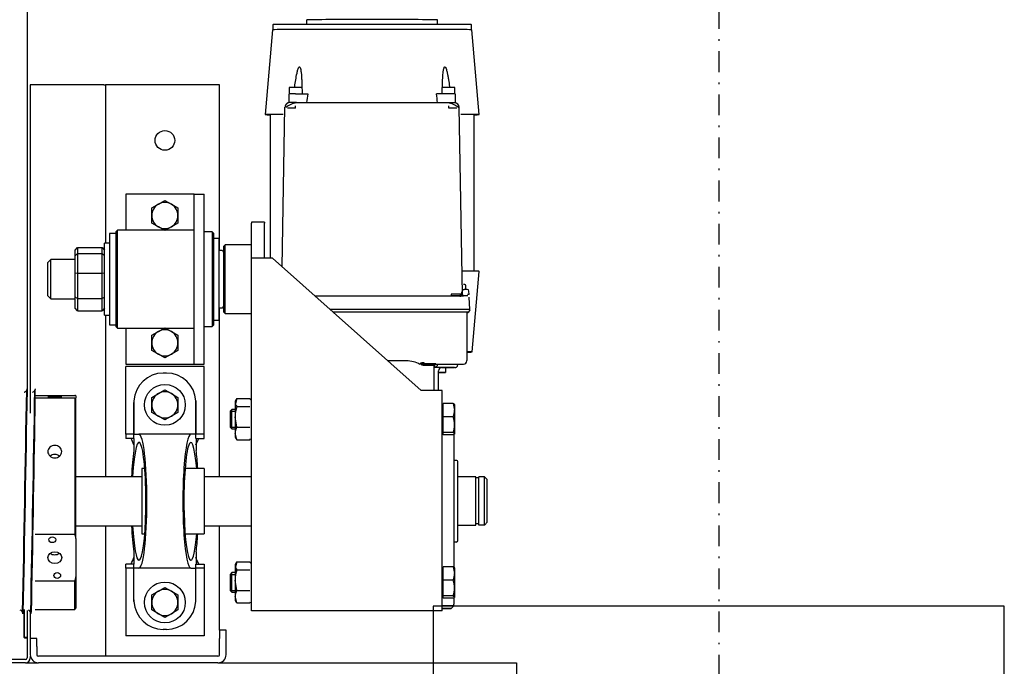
# Model space of a CAD drawing. Header units: centimetres. Extents: x 0 to 55409, y -2708 to 14680.
# Tile 123 of 215: x 50530 to 50590, y 4534 to 4574. Entities that reach past the tile are written whole.
import ezdxf

# ---------------------------------------------------------------- set-up
doc = ezdxf.new("R2010")
doc.units = ezdxf.units.CM
doc.header["$LTSCALE"] = 0.01
doc.linetypes.add('Ciągłe', pattern=[0])
doc.linetypes.add('DASHDOT2', pattern=[12.7, 6.35, -3.175, 0, -3.175])
for name, color, linetype in [('A-Grid', 191, 'DASHDOT2'), ('A-konstrukcja', 7, 'Continuous'), ('CKSCIANY_WIDOK', 7, 'Ciągłe')]:
    doc.layers.add(name, color=color, linetype=linetype)

# ---------------------------------------------------------------- blocks, each defined once
blk = doc.blocks.new('A$7E8814A102C37C')
at = {"layer": 'A-Grid', "ltscale": 20}
blk.add_lwpolyline([(1000, -50), (1000, -2068)], dxfattribs=at)
blk = doc.blocks.new('A$7E8814B27261F1')
at = {"color": 7, "linetype": 'Continuous'}
for p, q in [((200, 301), (200, 349.66)), ((202, 301), (202, 349.66)), ((215.8, 302), (215.3, 301.5)), ((216.2, 302), (215.7, 301.5)), ((216.2, 302), (215.8, 302)), ((232.2, 302), (216.2, 302)), ((231, 302.72), (231, 302.31)), ((200, 301), (200, 293)), ((232.13, 300), (203, 300)), ((204, 298), (203, 298)), ((203, 298), (203, 297.58)), ((204, 298), (204, 297.9)), ((210, 298), (205, 298)), ((215, 298), (210, 298)), ((215, 294), (215, 298)), ((231.46, 298), (215, 298)), ((215.3, 301.5), (215.7, 301.5)), ((215.3, 301.5), (215.3, 300)), ((215.7, 301.5), (232.7, 301.5)), ((215.7, 301.5), (215.7, 300)), ((231, 297.72), (231, 297.31)), ((554, 298), (353, 298)), ((367, 299.81), (367, 300.22)), ((636.73, 300), (367, 300)), ((554, 293), (554, 298)), ((200, 183), (200, 293)), ((204, 183), (204, 293)), ((210, 294), (205, 294)), ((210, 294), (215, 294)), ((232.75, 295), (232.75, 285.82)), ((250.04, 270.75), (250.04, 295)), ((278.85, 295), (278.85, 270.75)), ((354.75, 295), (367, 295)), ((362.13, 270.75), (362.13, 295)), ((363.73, 295), (363.73, 270.75)), ((367, 295), (367, 295.22)), ((554, 253), (554, 293)), ((425, 287.5), (423, 285.5)), ((423, 285.5), (447, 285.5)), ((423, 285.5), (423, 270.5)), ((445, 287.5), (425, 287.5)), ((447, 285.5), (445, 287.5)), ((447, 270.5), (447, 285.5)), ((232.75, 280.15), (232.75, 270.75)), ((232.75, 270.75), (250.04, 270.75)), ((232.75, 270.75), (233.5, 270)), ((252.71, 270), (233.5, 270)), ((276.18, 270), (252.71, 270)), ((276.18, 270), (362.28, 270)), ((362.13, 270.75), (278.85, 270.75)), ((284, 270), (284, 229.6)), ((314, 229.6), (314, 270)), ((363.58, 270), (362.28, 270)), ((415.65, 269), (417.25, 270.5)), ((415.65, 269), (415.65, 254)), ((423.11, 269), (415.65, 269)), ((417.25, 270.5), (424.06, 270.5)), ((423.11, 269), (424.06, 270.5)), ((423.11, 269), (423.11, 254)), ((438.69, 269), (423.11, 269)), ((424.06, 270.5), (438.43, 270.5)), ((438.43, 270.5), (449.39, 270.5)), ((438.69, 269), (438.43, 270.5)), ((438.69, 269), (438.69, 254)), ((450.71, 269), (438.69, 269)), ((449.39, 270.5), (452.75, 270.5)), ((449.39, 270.5), (450.71, 269)), ((450.71, 269), (450.71, 254)), ((454.35, 269), (450.71, 269)), ((452.75, 270.5), (454.35, 269)), ((454.35, 269), (454.35, 254)), ((415.65, 254), (423.11, 254)), ((417.25, 252.5), (415.65, 254)), ((423.11, 254), (438.69, 254)), ((424.06, 252.5), (423.11, 254)), ((438.43, 252.5), (438.69, 254)), ((438.69, 254), (450.71, 254)), ((449.39, 252.5), (450.71, 254)), ((450.71, 254), (454.35, 254)), ((454.35, 254), (452.75, 252.5)), ((284, 252), (204, 252)), ((413, 252), (314, 252)), ((463, 249.5), (407, 249.5)), ((407, 249.5), (407, 245.5)), ((413, 252.5), (457, 252.5)), ((413, 252.5), (413, 249.5)), ((457, 249.5), (457, 252.5)), ((554, 252), (457, 252)), ((463, 245.5), (463, 249.5)), ((554, 253), (554, 252)), ((554, 247), (554, 252)), ((406, 245.5), (405, 244.5)), ((405, 244.5), (465, 244.5)), ((405, 244.5), (405, 197.5)), ((464, 245.5), (406, 245.5)), ((465, 244.5), (464, 245.5)), ((465, 197.5), (465, 244.5)), ((554, 187), (554, 247)), ((257.9, 239.5), (216.5, 239.5)), ((216.5, 191.5), (216.5, 239.5)), ((257.9, 234.5), (257.9, 239.5)), ((257.9, 239.5), (260.5, 239.5)), ((260.5, 234.5), (260.5, 239.5)), ((340.1, 239.5), (337.5, 239.5)), ((337.5, 234.5), (337.5, 239.5)), ((340.1, 239.5), (381.5, 239.5)), ((340.1, 234.5), (340.1, 239.5)), ((381.5, 191.5), (381.5, 239.5)), ((405, 239.5), (383, 239.5)), ((383, 239.5), (383, 201.5)), ((487, 239.5), (465, 239.5)), ((487, 201.5), (487, 239.5)), ((237.5, 234.47), (257.9, 234.47)), ((238.5, 234.5), (257.9, 234.5)), ((257.9, 234.5), (260.5, 234.5)), ((257.9, 231.4), (257.9, 234.47)), ((257.9, 199.6), (257.9, 231.4)), ((268.01, 234.6), (260.5, 234.6)), ((319, 229.6), (279, 229.6)), ((279, 229.6), (279, 227.84)), ((319, 227.84), (319, 229.6)), ((337.5, 234.6), (329.99, 234.6)), ((337.5, 234.5), (340.1, 234.5)), ((340.1, 234.5), (359.5, 234.5)), ((340.1, 234.47), (340.1, 231.4)), ((360.5, 234.47), (340.1, 234.47)), ((340.1, 199.6), (340.1, 231.4)), ((230.07, 219.5), (232.38, 223.5)), ((232.38, 223.5), (237, 223.5)), ((237, 223.5), (241.62, 223.5)), ((241.62, 223.5), (243.93, 219.5)), ((351.07, 219.5), (353.38, 223.5)), ((353.38, 223.5), (358, 223.5)), ((358, 223.5), (362.62, 223.5)), ((362.62, 223.5), (364.93, 219.5)), ((389.07, 219.5), (391.38, 223.5)), ((391.38, 223.5), (396, 223.5)), ((396, 223.5), (400.62, 223.5)), ((400.62, 223.5), (402.93, 219.5)), ((467.07, 219.5), (469.38, 223.5)), ((469.38, 223.5), (474, 223.5)), ((474, 223.5), (478.62, 223.5)), ((478.62, 223.5), (480.93, 219.5)), ((227.76, 215.5), (230.07, 219.5)), ((243.93, 219.5), (246.24, 215.5)), ((348.76, 215.5), (351.07, 219.5)), ((364.93, 219.5), (367.24, 215.5)), ((386.76, 215.5), (389.07, 219.5)), ((402.93, 219.5), (405.24, 215.5)), ((464.76, 215.5), (467.07, 219.5)), ((480.93, 219.5), (483.24, 215.5)), ((220.5, 214.5), (220.5, 216.5)), ((230.07, 211.5), (227.76, 215.5)), ((232.38, 207.5), (230.07, 211.5)), ((243.93, 211.5), (241.62, 207.5)), ((246.24, 215.5), (243.93, 211.5)), ((351.07, 211.5), (348.76, 215.5)), ((353.38, 207.5), (351.07, 211.5)), ((364.93, 211.5), (362.62, 207.5)), ((367.24, 215.5), (364.93, 211.5)), ((377.5, 214.5), (377.5, 216.5)), ((389.07, 211.5), (386.76, 215.5)), ((391.38, 207.5), (389.07, 211.5)), ((402.93, 211.5), (400.62, 207.5)), ((405.24, 215.5), (402.93, 211.5)), ((467.07, 211.5), (464.76, 215.5)), ((469.38, 207.5), (467.07, 211.5)), ((480.93, 211.5), (478.62, 207.5)), ((483.24, 215.5), (480.93, 211.5)), ((237, 207.5), (232.38, 207.5)), ((241.62, 207.5), (237, 207.5)), ((358, 207.5), (353.38, 207.5)), ((362.62, 207.5), (358, 207.5)), ((396, 207.5), (391.38, 207.5)), ((400.62, 207.5), (396, 207.5)), ((474, 207.5), (469.38, 207.5)), ((478.62, 207.5), (474, 207.5)), ((257.9, 199.6), (257.9, 196.53)), ((279, 203.16), (279, 191.5)), ((319, 191.5), (319, 203.16)), ((340.1, 196.53), (340.1, 199.6)), ((383, 201.5), (383, 197.5)), ((487, 197.5), (487, 201.5)), ((237.5, 196.53), (257.9, 196.53)), ((238.5, 196.5), (257.9, 196.5)), ((257.9, 191.5), (257.9, 196.5)), ((257.9, 196.5), (260.5, 196.5)), ((260.5, 196.5), (260.5, 191.5)), ((268.01, 196.4), (260.5, 196.4)), ((337.5, 196.4), (329.99, 196.4)), ((337.5, 196.5), (337.5, 191.5)), ((337.5, 196.5), (340.1, 196.5)), ((360.5, 196.53), (340.1, 196.53)), ((340.1, 191.5), (340.1, 196.5)), ((340.1, 196.5), (359.5, 196.5)), ((383, 197.5), (397.36, 197.5)), ((383, 197.5), (383, 191.5)), ((397.36, 197.5), (472.64, 197.5)), ((472.64, 197.5), (487, 197.5)), ((487, 197.5), (487, 191.5)), ((257.9, 191.5), (216.5, 191.5)), ((260.5, 191.5), (257.9, 191.5)), ((319, 191.5), (279, 191.5)), ((284, 191.5), (284, 162.5)), ((314, 162.5), (314, 191.5)), ((337.5, 191.5), (340.1, 191.5)), ((340.1, 191.5), (381.5, 191.5)), ((383, 191.5), (397.36, 191.5)), ((397.36, 191.5), (472.64, 191.5)), ((406, 191.5), (406, 186.5)), ((464, 186.5), (464, 191.5)), ((472.64, 191.5), (487, 191.5)), ((200, 183), (200, 0)), ((205, 182), (215, 182)), ((220, 182), (215, 182)), ((220, 178), (220, 182)), ((220, 182), (284, 182)), ((314, 182), (417.5, 182)), ((464, 186.5), (406, 186.5)), ((406, 186.5), (407, 185.5)), ((407, 185.5), (463, 185.5)), ((410, 185.5), (410, 182.5)), ((460, 182.5), (410, 182.5)), ((417.5, 182.5), (417.5, 180.5)), ((452.5, 180.5), (452.5, 182.5)), ((452.5, 182), (554, 182)), ((460, 182.5), (460, 185.5)), ((463, 185.5), (464, 186.5)), ((554, 182), (554, 187)), ((205, 178), (215, 178)), ((215, 178), (220, 178)), ((244.34, 175.5), (243.26, 174.43)), ((254.19, 175.5), (244.34, 175.5)), ((244.34, 175.5), (244.34, 172.5)), ((255.26, 174.43), (254.19, 175.5)), ((254.19, 175.5), (254.19, 172.5)), ((344.34, 175.5), (343.26, 174.43)), ((354.19, 175.5), (344.34, 175.5)), ((344.34, 175.5), (344.34, 172.5)), ((355.26, 174.43), (354.19, 175.5)), ((354.19, 175.5), (354.19, 172.5)), ((415, 179.5), (414, 178.5)), ((414, 178.5), (456, 178.5)), ((414, 178.5), (414, 162.5)), ((455, 179.5), (415, 179.5)), ((456, 178.5), (455, 179.5)), ((456, 162.5), (456, 178.5)), ((236.67, 171.52), (240.54, 172.5)), ((236.67, 171.52), (236.67, 163.48)), ((240.54, 172.5), (238.26, 172.5)), ((250.71, 172.5), (240.54, 172.5)), ((243.26, 174.43), (255.26, 174.43)), ((243.26, 174.43), (243.26, 172.5)), ((244.41, 171.52), (250.71, 172.5)), ((244.41, 171.52), (244.41, 163.48)), ((259.43, 172.5), (250.71, 172.5)), ((255.26, 172.5), (255.26, 174.43)), ((257.01, 171.52), (257.01, 163.48)), ((261.86, 171.52), (257.99, 172.5)), ((261.86, 171.52), (261.86, 163.48)), ((336.67, 171.52), (340.54, 172.5)), ((336.67, 171.52), (336.67, 163.48)), ((340.54, 172.5), (338.26, 172.5)), ((350.71, 172.5), (340.54, 172.5)), ((343.26, 174.43), (355.26, 174.43)), ((343.26, 174.43), (343.26, 172.5)), ((344.41, 171.52), (350.71, 172.5)), ((344.41, 171.52), (344.41, 163.48)), ((359.43, 172.5), (350.71, 172.5)), ((355.26, 172.5), (355.26, 174.43)), ((357.01, 171.52), (357.01, 163.48)), ((361.86, 171.52), (357.98, 172.5)), ((361.86, 171.52), (361.86, 163.48)), ((231.83, 162.5), (447.83, 162.5)), ((231.83, 154.5), (231.83, 162.5)), ((447.83, 162.5), (469.28, 162.5)), ((470, 162.5), (469.28, 162.5)), ((470, 154.5), (470, 162.5)), ((447.86, 154.5), (469.28, 154.5)), ((535.81, 151.05), (447.86, 151.05)), ((470, 154.5), (469.28, 154.5)), ((587.81, 149.5), (535.81, 154.05)), ((231.84, 58.5), (231.84, 149.5)), ((231.87, 58.5), (231.87, 149.5)), ((447.87, 149.5), (366.87, 58.5)), ((590.91, 149.4), (587.82, 149.4)), ((442.63, 143.61), (540.3, 141.91)), ((548.45, 139.52), (543.12, 139.52)), ((552.45, 139.27), (548.46, 139.27)), ((539.79, 135.47), (541.26, 135.47)), ((543.26, 134.91), (543.26, 42.09)), ((548.46, 135.52), (548.46, 127.9)), ((591.05, 128.5), (593.91, 128.5)), ((424.78, 123.57), (424.78, 32.5)), ((414.78, 32.3), (414.78, 112.33)), ((414.78, 32.5), (414.78, 112.33)), ((416.53, 32.5), (416.53, 114.3)), ((384.98, 67.5), (384.98, 78.85)), ((383.02, 57.5), (383.02, 32.5)), ((383.21, 56.72), (383.8, 56.72)), ((231.83, 45.5), (231.83, 53.5)), ((366.86, 50.5), (382.17, 50.5)), ((383.02, 50.28), (380.98, 50.28)), ((382.91, 48.31), (383.02, 48.31)), ((548.46, 41.48), (548.46, 49.11)), ((591.05, 48.5), (593.91, 48.5)), ((231.83, 45.5), (366.83, 45.5)), ((239.66, 38.8), (239.66, 44.9)), ((239.66, 44.9), (241.03, 44.9)), ((241.03, 45.35), (241.03, 45.24)), ((241.03, 38.8), (241.03, 44.9)), ((241.03, 44.9), (250.63, 44.9)), ((250.63, 38.8), (250.63, 44.9)), ((250.63, 44.9), (258.87, 44.9)), ((257.5, 45.24), (257.5, 45.35)), ((258.87, 38.8), (258.87, 44.9)), ((339.66, 38.8), (339.66, 44.9)), ((339.66, 44.9), (341.02, 44.9)), ((341.02, 38.8), (341.02, 44.9)), ((341.02, 44.9), (350.63, 44.9)), ((341.03, 45.35), (341.03, 45.24)), ((350.63, 38.8), (350.63, 44.9)), ((350.63, 44.9), (358.87, 44.9)), ((357.5, 45.24), (357.5, 45.35)), ((358, 44.9), (358, 45.5)), ((358.87, 38.8), (358.87, 44.9)), ((366.85, 47.76), (378.83, 47.76)), ((380.81, 43.61), (377.78, 43.61)), ((380.8, 38.14), (380.81, 46.05)), ((233.31, 40), (234.52, 38.79)), ((235.23, 38.5), (235.54, 38.5)), ((235.54, 38.5), (235.84, 38.5)), ((236.2, 38.5), (235.84, 38.5)), ((239.88, 38.5), (236.2, 38.5)), ((241.03, 38.8), (240.34, 38)), ((245.83, 38), (240.34, 38)), ((254.75, 38), (245.83, 38)), ((258.87, 38.8), (254.75, 38)), ((258.26, 38), (254.75, 38)), ((339.9, 38.5), (258.63, 38.5)), ((274, 37), (274, 38.5)), ((324, 37), (324, 38.5)), ((341.02, 38.8), (340.34, 38)), ((345.83, 38), (340.34, 38)), ((354.75, 38), (345.83, 38)), ((358.87, 38.8), (354.75, 38)), ((358.26, 38), (354.75, 38)), ((425.75, 40.09), (424.77, 40.09)), ((539.79, 41.53), (541.26, 41.53)), ((543.08, 37.48), (548.45, 37.48)), ((548.46, 37.73), (552.45, 37.73)), ((275, 36), (323, 36)), ((284.37, 36), (284.37, 25)), ((314, 25), (314, 36)), ((382.81, 36), (383.02, 36)), ((385.02, 30.5), (385.21, 30.5)), ((405.86, 30.5), (385.21, 30.5)), ((414.78, 30.5), (405.86, 30.5)), ((425.97, 34.54), (424.2, 34.51)), ((424.78, 33.5), (427.18, 33.5)), ((424.78, 32.75), (424.95, 32.75)), ((425.73, 33.09), (540.3, 35.09)), ((428.04, 33), (428.68, 33)), ((428.69, 30.18), (428.69, 32.13)), ((428.69, 31), (430.98, 31)), ((284.37, 25), (314, 25)), ((285.1, 23.15), (285.1, 25)), ((313.3, 23.15), (313.3, 25)), ((390.41, 27.27), (439.81, 22.95)), ((414.52, 30.16), (414.77, 30.16)), ((414.52, 29.6), (414.77, 29.6)), ((416.27, 28.59), (414.52, 29.6)), ((416.27, 28.59), (416.52, 28.59)), ((416.52, 28.59), (424.01, 28.98)), ((425.64, 29.07), (427.75, 29.18)), ((439.87, 25.95), (535.81, 25.95)), ((535.81, 22.95), (587.81, 27.5)), ((587.82, 27.6), (590.91, 27.6)), ((284.37, 23.15), (314, 23.15)), ((284.37, 19.65), (284.37, 23.15)), ((284.37, 19.65), (314, 19.65)), ((312.5, 18.15), (285.93, 18.15)), ((312.5, 18.15), (314, 19.65)), ((314, 19.65), (314, 23.15)), ((200, 0), (0, 0))]:
    blk.add_line(p, q, dxfattribs=at)
for centre, radius in [((237, 215.5), 12.5), ((358, 215.5), 12.5), ((520, 215.5), 6)]:
    blk.add_circle(centre, radius, dxfattribs=at)
for centre, radius, start, end in [((230.05, 304.9), 2.39, 270.27368, 342.85508), ((1137.01, 45919.09), 45625.37, 268.862172, 269.032894), ((1007.37, 38826.98), 38532.49, 268.845502, 269.04765), ((203, 301), 3, 180, 270), ((205, 293), 5, 90, 180), ((203, 301), 1, 180, 270), ((230.05, 299.9), 2.39, 270.27368, 342.85508), ((1137.01, 45914.09), 45625.37, 268.862172, 269.032894), ((1010.73, 38789.12), 38499.71, 268.839519, 269.023723), ((-408.75, 38826.46), 38534.46, 271.153415, 271.153525), ((205, 293), 1, 90, 180), ((266.29, 323.65), 55.34, 252.91523, 255.79472), ((262.59, 323.65), 55.34, 284.20528, 287.08477), ((382.47, 274.39), 20.67, 190.15554, 192.27538), ((343.39, 274.39), 20.67, 347.72462, 349.84446), ((238.5, 216.5), 18, 93.19721, 180), ((238.5, 216.5), 18, 90, 93.19721), ((359.5, 216.5), 18, 86.80279, 90), ((359.5, 216.5), 18, 0, 86.80279), ((237, 215.5), 8, 90, 150), ((237, 215.5), 8, 30, 90), ((358, 215.5), 8, 90, 150), ((358, 215.5), 8, 30, 90), ((396, 215.5), 8, 90, 150), ((396, 215.5), 8, 30, 90), ((474, 215.5), 8, 90, 150), ((474, 215.5), 8, 30, 90), ((237, 215.5), 8, 150, 210), ((237, 215.5), 8, 330, 30), ((358, 215.5), 8, 150, 210), ((358, 215.5), 8, 330, 30), ((396, 215.5), 8, 150, 210), ((396, 215.5), 8, 330, 30), ((474, 215.5), 8, 150, 210), ((474, 215.5), 8, 330, 30), ((238.5, 214.5), 18, 180, 266.80279), ((237, 215.5), 8, 210, 270), ((237, 215.5), 8, 270, 330), ((358, 215.5), 8, 210, 270), ((358, 215.5), 8, 270, 330), ((359.5, 214.5), 18, 273.19721, 0), ((396, 215.5), 8, 210, 270), ((396, 215.5), 8, 270, 330), ((474, 215.5), 8, 210, 270), ((474, 215.5), 8, 270, 330), ((238.5, 214.5), 18, 266.80279, 270), ((359.5, 214.5), 18, 270, 273.19721), ((205, 183), 5, 180, 270), ((205, 183), 1, 180, 270), ((418.5, 180.5), 1, 180, 270), ((451.5, 180.5), 1, 270, 0), ((239.29, 168.54), 3.97, 92.81037, 131.29882), ((240.36, 163.68), 8.82, 62.67613, 88.83923), ((250.5, 150.52), 21.98, 72.79546, 89.46515), ((259.63, 168.54), 3.97, 92.81037, 131.29882), ((259.19, 168.43), 4.08, 49.23441, 86.6564), ((339.29, 168.54), 3.97, 92.81037, 131.29882), ((340.36, 163.68), 8.82, 62.67613, 88.83923), ((350.5, 150.52), 21.98, 72.79546, 89.46515), ((359.63, 168.54), 3.97, 92.81037, 131.29882), ((359.19, 168.43), 4.08, 49.23441, 86.6564), ((239.29, 166.46), 3.97, 228.70118, 240.71716), ((259.19, 166.57), 4.08, 296.65142, 310.76559), ((339.29, 166.46), 3.97, 228.70118, 240.71716), ((359.19, 166.57), 4.08, 296.65142, 310.76559), ((383.37, 137.51), 156.43, 359.2526, 1.08372), ((527.43, 132.06), 15.87, 10.16022, 35.94647), ((202.61, 135.91), 340.65, 359.83181, 0.50451), ((76.01, -3173.26), 3334.79, 81.8553, 81.94568), ((368.02, 67.5), 16.96, 330.76992, 359.99603), ((381.95, 50.64), 1.03, 187.72149, 200.35995), ((76.01, 3350.26), 3334.79, 278.05431, 278.1447), ((240.69, 45.24), 0.338, 270, 0), ((241.18, 45.35), 0.15, 90, 180), ((257.35, 45.35), 0.15, 0, 90), ((257.84, 45.24), 0.338, 180, 270), ((340.69, 45.24), 0.338, 270, 0), ((341.18, 45.35), 0.15, 90, 180), ((357.35, 45.35), 0.15, 0, 90), ((357.84, 45.24), 0.338, 180, 270), ((378.83, 45.76), 2, 1.97217, 90.0039), ((235.23, 39.5), 1, 224.41447, 247.31149), ((246.03, 53.94), 15.94, 251.71172, 269.28365), ((245.63, 53.95), 15.95, 270.72276, 288.28187), ((254.9, 49.74), 11.74, 248.66552, 269.2516), ((275, 37), 1, 180, 270), ((323, 37), 1, 270, 0), ((346.03, 53.94), 15.94, 251.71172, 269.28365), ((345.63, 53.95), 15.95, 270.72276, 288.28187), ((354.9, 49.74), 11.74, 248.66552, 269.2516), ((-256.77, 38.09), 681.55, 359.54016, 0.16806), ((389.94, 39.47), 149.86, 358.87611, 0.78757), ((527.43, 44.94), 15.87, 324.05555, 349.83884), ((540.14, 38.09), 3, 272.97819, 360), ((385.02, 32.5), 2, 180, 270), ((425.7, 32.09), 1, 91.00004, 156.94298), ((427.69, 30.18), 1, 272.99994, 0), ((1315.76, 31.99), 887.06, 179.93611, 179.99137), ((369.04, 39.09), 171.3, 358.66121, 358.84864), ((616.22, 363.51), 477.87, 226.01785, 226.27744)]:
    blk.add_arc(centre, radius, start, end, dxfattribs=at)
for centre, major_axis, ratio in [((264.44, 283), (0, 4.25), 0.841709), ((275.39, 284.5), (0, 2.1), 0.841709), ((362.93, 283), (0, 4.25), 0.04674), ((363.54, 284.5), (0, -2.1), 0.04674), ((253.5, 281.5), (0, 2.1), 0.841709), ((362.32, 281.5), (0, -2.1), 0.04674)]:
    blk.add_ellipse(centre, major_axis=major_axis, ratio=ratio, dxfattribs=at)
for centre, major_axis, ratio, start_param, end_param in [((299, 231.4), (41.1, 0), 0.118535, 1.94439, 2.424847), ((299, 231.4), (41.1, 0), 0.118535, 0.716745, 1.197203), ((299, 231.4), (41.1, 0), 0.118535, 3.141593, 6.283185), ((299, 231.4), (-36.1, 0), 0.118535, 0, 4.283883), ((299, 231.4), (-36.1, 0), 0.118535, 5.140895, 6.283185), ((299, 199.6), (41.1, 0), 0.118535, 0, 3.141593), ((299, 199.6), (-36.1, 0), 0.118535, 2.157978, 6.283185), ((299, 199.6), (-36.1, 0), 0.118535, 0, 0.983615), ((299, 199.6), (41.1, 0), 0.118535, 3.858338, 4.204175), ((299, 199.6), (41.1, 0), 0.118535, 5.220603, 5.56644), ((231.83, 149.5), (0, 13), 0.002945, 4.712389, 6.283185), ((447.83, 149.5), (0, -13), 0.002945, 1.570796, 3.141593), ((535.81, 88.5), (0, -65.55), 0.002935, 2.551097, 3.445304), ((231.83, 149.5), (0, 5), 0.002945, 4.712389, 6.283185), ((535.81, 88.5), (0, -62.55), 0.002935, 2.62761, 3.141593), ((587.81, 88.5), (0, -61), 0.002935, 1.570796, 3.141336), ((590.91, 88.5), (0, -60.9), 0.002935, 1.570796, 3.141593), ((548.45, 135.52), (0, 4), 0.002935, 4.712389, 6.283185), ((552.45, 135.52), (0, 3.75), 0.002935, 3.141593, 6.283185), ((593.91, 88.5), (0, 40), 0.002935, 3.141593, 6.283185), ((587.81, 88.5), (0, 61), 0.002935, 3.141849, 4.712389), ((590.91, 88.5), (0, 60.9), 0.002935, 3.141593, 4.712389), ((231.83, 58.5), (0, 13), 0.002945, 3.141593, 4.712389), ((231.83, 58.5), (0, 5), 0.002945, 3.141593, 4.712389), ((366.83, 58.5), (0, -13), 0.002945, 0, 1.570796), ((382.17, 67.5), (0, 17), 0.002935, 3.141593, 4.006402), ((383.17, 67.5), (0, 18), 0.002935, 2.159827, 4.070238), ((380.81, 88.5), (0, 50.5), 0.002935, 3.151418, 3.864574), ((380.83, 48.76), (0, -3), 0.002935, 0.338665, 1.570796), ((233.32, 88.5), (0, -48.5), 0.002935, -0.480859, 0.480859), ((234.82, 88.5), (0, -50), 0.002935, 0.200335, 0.535527), ((377.78, 48.61), (0, 5), 0.002935, 1.74132, 3.141593), ((377.78, 48.61), (0, -5), 0.002935, 0, 1.400273), ((552.45, 41.48), (0, -3.75), 0.002935, 0, 3.141593), ((234.82, 88.5), (0, -50), 0.002935, 0.109067, 0.200335), ((543.18, 35), (0, -10.85), 0.002935, 4.012474, 4.423392), ((548.45, 41.48), (0, -4), 0.002935, 0, 1.570796), ((390.41, 88.5), (0, 61.23), 0.002935, 2.815456, 3.467729), ((414.52, 32.5), (0, 2.9), 0.002935, 2.331809, 3.141593), ((414.52, 32.3), (0, 2.14), 0.002935, 2.570411, 3.141593), ((414.77, 32.5), (0, -2.9), 0.002935, 0, 1.570796), ((414.77, 32.3), (0, -2.14), 0.002935, 0, 1.570796), ((416.52, 32.5), (0, -3.91), 0.002935, 0, 1.570796), ((424.77, 32.5), (0, 2.72), 0.002935, 3.141593, 4.712389), ((425.68, 35), (0, -2.25), 0.002935, 5.442117, 5.753919), ((428.68, 35), (0, -2.1), 0.002935, 5.973341, 6.283185), ((439.81, 88.5), (0, 65.55), 0.002935, 3.141336, 3.712361), ((535.81, 88.5), (0, 65.55), 0.002935, 2.837881, 3.732056), ((535.81, 88.5), (0, 62.55), 0.002935, 3.141593, 3.655545)]:
    blk.add_ellipse(centre, major_axis=major_axis, ratio=ratio, start_param=start_param, end_param=end_param, dxfattribs=at)
for points, knots in [([(367.94, 300.02), (367.94, 300.02), (367.94, 300.02), (367.94, 300.01), (367.8, 300.02), (367.67, 300.03), (367.39, 300.08), (366.84, 300.25), (366.22, 300.7), (365.77, 301.27), (365.69, 301.61), (365.67, 301.7)], [0.1861249, 0.1861249, 0.1861249, 0.1861249, 0.2261769, 0.4214762, 0.4724045, 0.5083702, 0.5480959, 0.6471273, 0.8033109, 0.9563027, 1, 1, 1, 1]), ([(367.92, 295.02), (367.94, 295.02), (367.95, 295.02), (367.94, 295.01), (367.8, 295.02), (367.67, 295.04), (367.39, 295.08), (366.84, 295.25), (366.22, 295.7), (365.77, 296.27), (365.69, 296.61), (365.67, 296.7)], [0, 0, 0, 0, 0.226177, 0.421476, 0.472405, 0.50837, 0.548096, 0.647127, 0.803311, 0.956303, 1, 1, 1, 1]), ([(267.08, 285.82), (266.53, 285.04), (266.22, 284.02), (266.22, 281.99), (266.52, 280.98), (267.06, 280.21)], [0.384709, 0.384709, 0.384709, 0.384709, 0.5, 0.5, 0.6138838, 0.6138838, 0.6138838, 0.6138838]), ([(333.12, 283), (333.12, 281.88), (332.73, 280.78), (331.37, 279.21), (330.39, 278.75), (328.42, 278.75), (327.43, 279.2), (325.99, 280.79), (325.57, 281.89), (325.57, 284.11), (325.99, 285.22), (327.42, 286.79), (328.41, 287.25), (330.4, 287.25), (331.36, 286.79), (332.72, 285.22), (333.12, 284.12), (333.12, 283)], [0, 0, 0, 0, 0.125, 0.125, 0.25, 0.25, 0.375, 0.375, 0.5, 0.5, 0.625, 0.625, 0.75, 0.75, 0.875, 0.875, 1, 1, 1, 1]), ([(552.45, 136.03), (552.66, 136), (554.2, 135.79), (557.16, 135.34), (560.61, 134.72), (563.07, 134.13), (564.24, 133.73), (564.78, 133.45), (564.99, 133.27), (565.07, 133.14), (565.12, 132.9), (564.48, 132.49), (563.54, 132.31), (562.4, 132.11), (561.06, 131.95), (559.26, 131.8), (556.52, 131.64), (552.88, 131.5), (550.01, 131.47), (548.46, 131.45)], [0.1164224, 0.1164224, 0.1164224, 0.1164224, 0.1349744, 0.2502166, 0.3752995, 0.4378256, 0.469073, 0.4846887, 0.4925198, 0.4966186, 0.5003701, 0.5218265, 0.5621282, 0.5906125, 0.6246781, 0.6818998, 0.7497834, 0.8650196, 1, 1, 1, 1]), ([(383.21, 56.72), (383.21, 56.79), (383.21, 56.93), (383.21, 57.13), (383.2, 57.32), (383.19, 57.48), (383.18, 57.63), (383.17, 57.76), (383.15, 57.88), (383.14, 57.98), (383.13, 58.06), (383.11, 58.13), (383.1, 58.2), (383.08, 58.25), (383.07, 58.3), (383.05, 58.33), (383.04, 58.36), (383.03, 58.39), (383.02, 58.41), (383.01, 58.42), (383, 58.43), (382.98, 58.44), (382.97, 58.45), (382.96, 58.46), (382.95, 58.46), (382.94, 58.46), (382.93, 58.46), (382.91, 58.46), (382.9, 58.45), (382.88, 58.44), (382.86, 58.42), (382.84, 58.4), (382.82, 58.37), (382.8, 58.33), (382.77, 58.29), (382.74, 58.23), (382.71, 58.16), (382.68, 58.08), (382.64, 57.98), (382.6, 57.87), (382.56, 57.74), (382.51, 57.59), (382.46, 57.41), (382.4, 57.22), (382.34, 56.99), (382.28, 56.74), (382.23, 56.56), (382.21, 56.47)], [0, 0, 0, 0, 0.050231, 0.09572, 0.136715, 0.173461, 0.206115, 0.234796, 0.259689, 0.281128, 0.299544, 0.31539, 0.329061, 0.340748, 0.35057, 0.358726, 0.365512, 0.371225, 0.376137, 0.380451, 0.384327, 0.387911, 0.391345, 0.394766, 0.398311, 0.40212, 0.406333, 0.411106, 0.41664, 0.423208, 0.431122, 0.440701, 0.452152, 0.465568, 0.481052, 0.498972, 0.519802, 0.544027, 0.572096, 0.604568, 0.642199, 0.685303, 0.73377, 0.788384, 0.850295, 0.920548, 1, 1, 1, 1]), ([(383.8, 56.72), (383.8, 56.82), (383.8, 57), (383.78, 57.26), (383.76, 57.5), (383.73, 57.72), (383.7, 57.92), (383.66, 58.09), (383.62, 58.25), (383.58, 58.38), (383.54, 58.5), (383.5, 58.6), (383.45, 58.69), (383.41, 58.77), (383.37, 58.84), (383.33, 58.9), (383.29, 58.95), (383.25, 58.99), (383.21, 59.03), (383.18, 59.06), (383.15, 59.08), (383.12, 59.11), (383.09, 59.13), (383.05, 59.14), (383.02, 59.16), (382.99, 59.18), (382.95, 59.19), (382.91, 59.2), (382.86, 59.21), (382.83, 59.22), (382.82, 59.22)], [0, 0, 0, 0, 0.091931, 0.17614, 0.253173, 0.323557, 0.387616, 0.445549, 0.497613, 0.544312, 0.586342, 0.624475, 0.659408, 0.691351, 0.720228, 0.746085, 0.769256, 0.790193, 0.809381, 0.827197, 0.84392, 0.859852, 0.875333, 0.890726, 0.906399, 0.922692, 0.939893, 0.958262, 0.97814, 1, 1, 1, 1]), ([(380.98, 50.28), (380.99, 50.22), (381.02, 50.1), (381.06, 49.93), (381.12, 49.76), (381.19, 49.6), (381.26, 49.46), (381.33, 49.32), (381.42, 49.19), (381.5, 49.07), (381.59, 48.96), (381.69, 48.86), (381.78, 48.77), (381.88, 48.68), (381.98, 48.61), (382.08, 48.55), (382.18, 48.49), (382.29, 48.44), (382.39, 48.4), (382.49, 48.37), (382.6, 48.34), (382.7, 48.32), (382.81, 48.31), (382.88, 48.31), (382.91, 48.31)], [0, 0, 0, 0, 0.061882, 0.122107, 0.180546, 0.237115, 0.291884, 0.344932, 0.396157, 0.445527, 0.493113, 0.539022, 0.583296, 0.626078, 0.667448, 0.707597, 0.746599, 0.784646, 0.821836, 0.8583, 0.894228, 0.929719, 0.964966, 1, 1, 1, 1]), ([(548.46, 45.55), (550.01, 45.53), (552.88, 45.5), (557.18, 45.34), (560.62, 45.12), (563.07, 44.8), (564.25, 44.53), (564.78, 44.32), (564.99, 44.16), (565.07, 44.05), (565.12, 43.81), (564.48, 43.33), (563.54, 43.03), (562.39, 42.71), (561.05, 42.4), (559.25, 42.03), (556.51, 41.56), (554.2, 41.21), (552.66, 41), (552.45, 40.97)], [0, 0, 0, 0, 0.1349743, 0.2502163, 0.3752991, 0.4378252, 0.4690726, 0.4846884, 0.4925185, 0.4966222, 0.5003698, 0.5218272, 0.5621286, 0.5906126, 0.6246784, 0.6819, 0.7497836, 0.8650197, 0.8835763, 0.8835763, 0.8835763, 0.8835763]), ([(240.34, 38), (240.28, 38), (240.23, 38.02), (240.11, 38.09), (240.05, 38.15), (239.88, 38.36), (239.77, 38.56), (239.66, 38.8)], [0, 0, 0, 0, 0.25, 0.25, 0.5, 0.5, 1, 1, 1, 1]), ([(258.19, 38), (258.24, 38), (258.3, 38.02), (258.42, 38.09), (258.47, 38.15), (258.65, 38.36), (258.76, 38.56), (258.87, 38.8)], [0, 0, 0, 0, 0.25, 0.25, 0.5, 0.5, 1, 1, 1, 1]), ([(340.34, 38), (340.28, 38), (340.23, 38.02), (340.11, 38.09), (340.05, 38.15), (339.88, 38.36), (339.77, 38.56), (339.66, 38.8)], [0, 0, 0, 0, 0.25, 0.25, 0.5, 0.5, 1, 1, 1, 1]), ([(358.19, 38), (358.24, 38), (358.3, 38.02), (358.42, 38.09), (358.47, 38.15), (358.64, 38.36), (358.76, 38.56), (358.87, 38.8)], [0, 0, 0, 0, 0.25, 0.25, 0.5, 0.5, 1, 1, 1, 1]), ([(380.81, 38.07), (380.8, 38.03), (380.8, 37.95), (380.83, 37.7), (380.87, 37.52), (380.95, 37.24), (381.15, 36.85), (381.54, 36.42), (382.1, 36.1), (382.62, 35.96), (382.88, 36.01), (382.92, 36.02)], [0, 0, 0, 0, 0.411153, 0.487202, 0.537484, 0.586841, 0.664042, 0.756476, 0.865267, 0.98286, 1, 1, 1, 1]), ([(425.73, 33.09), (425.73, 33.09), (425.73, 33.19), (425.74, 33.67), (425.74, 34.55), (425.74, 35.73), (425.75, 37.16), (425.75, 38.65), (425.75, 39.65), (425.75, 40.09)], [0, 0, 0, 0, 0.124029, 0.275019, 0.42586, 0.576663, 0.727505, 0.878494, 1, 1, 1, 1]), ([(430.98, 31), (431.04, 31.01), (431.14, 31.02), (431.31, 31.11), (431.46, 31.25), (431.62, 31.49), (431.74, 31.85), (431.78, 32.23), (431.78, 32.41), (431.77, 32.51)], [0, 0, 0, 0, 0.073224, 0.155017, 0.246981, 0.347854, 0.563013, 0.79486, 1, 1, 1, 1]), ([(425.64, 29.07), (425.64, 29.07), (425.64, 29.07), (425.65, 29.11), (425.65, 29.26), (425.67, 29.49), (425.68, 29.77), (425.69, 29.98), (425.7, 30.08)], [0, 0, 0, 0, 0.010015, 0.209527, 0.40884, 0.60841, 0.807949, 1, 1, 1, 1])]:
    blk.add_open_spline(points, degree=3, knots=knots, dxfattribs=at)
for points in [[(367, 300.22), (367, 300.22), (366.98, 300.22), (366.93, 300.22)], [(367, 295.22), (367, 295.22), (366.97, 295.23), (366.93, 295.23)], [(232.75, 285.86), (232.75, 285.09), (232.76, 284.06), (232.76, 283)], [(327.6, 283), (327.6, 284.05), (327.25, 285.09), (326.65, 285.86)], [(232.76, 283), (232.76, 281.94), (232.75, 280.89), (232.75, 280.12)], [(326.64, 280.12), (327.25, 280.89), (327.6, 281.94), (327.6, 283)], [(260.5, 236.27), (261.99, 235.6), (263.49, 234.92), (264.98, 234.26)], [(333.59, 234.51), (334.89, 235.09), (336.2, 235.68), (337.5, 236.27)], [(260.5, 194.73), (261.85, 195.34), (263.21, 195.95), (264.56, 196.55)], [(333.59, 196.49), (334.89, 195.91), (336.2, 195.32), (337.5, 194.73)]]:
    blk.add_open_spline(points, degree=3, dxfattribs=at)
blk.add_rational_spline([(543.24, 138.91), (543.24, 140.64), (542.03, 141.88), (540.3, 141.91)], [1.16736616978, 0.944209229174, 0.944211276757, 1.16737231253], degree=3, dxfattribs=at)

msp = doc.modelspace()

# ---------------------------------------------------------------- linework, layer by layer
at = {"layer": 'CKSCIANY_WIDOK'}
msp.add_lwpolyline([(50555.32, 4503.104), (50590.32, 4503.104), (50590.32, 4538.104), (50555.32, 4538.104)], close=True, dxfattribs=at)

# ---------------------------------------------------------------- block references
at = {"layer": 'A-Grid', "lineweight": -3}
msp.add_blockref('A$7E8814A102C37C', (49572.82, 6187.604), dxfattribs=at)
at = {"layer": 'A-konstrukcja', "xscale": 0.1, "yscale": 0.1, "zscale": 0.1, "rotation": 89.99999999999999}
msp.add_blockref('A$7E8814B27261F1', (50560.429, 4514.625), dxfattribs=at)

doc.saveas('drawing.dxf')
